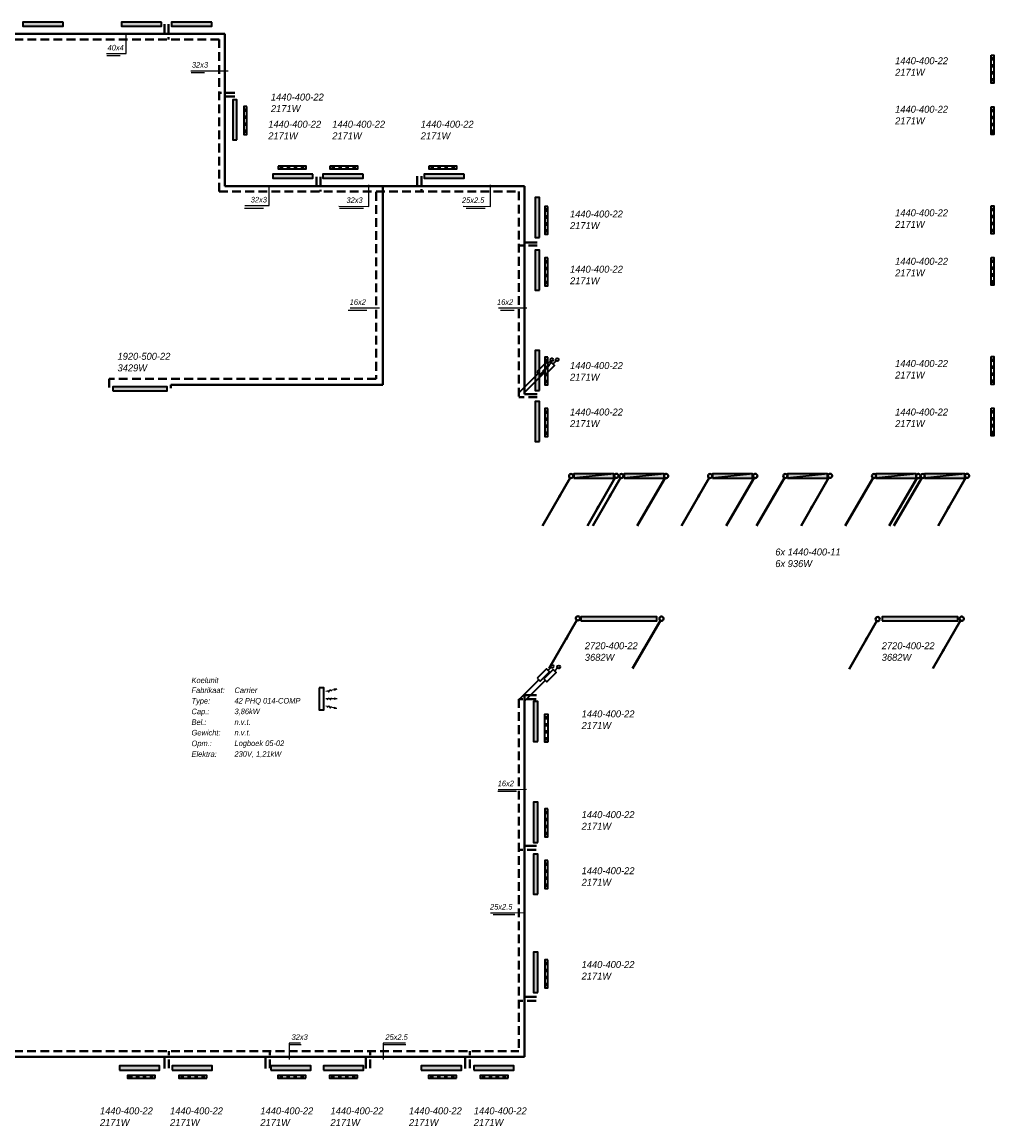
# Model space of a CAD drawing. Header units: millimetres. Extents: x -13501 to 278776, y 0 to 252300.
# Tile 41 of 131: x 26788 to 61641, y 106430 to 145998. Entities that reach past the tile are written whole.
import ezdxf

# ---------------------------------------------------------------- set-up
doc = ezdxf.new("R2010")
doc.units = ezdxf.units.MM
doc.header["$LTSCALE"] = 100
doc.linetypes.add('B0703', pattern=[4.6875, 3.125, -1.5625])
doc.layers.get('0').update_dxf_attribs({"linetype": 'CONTINUOUS'})
for name, color, linetype in [('LUCHTSTROMING', 7, 'CONTINUOUS'), ('WL58regeling-symbool', 6, 'CONTINUOUS'), ('WT-tekst', 7, 'CONTINUOUS')]:
    doc.layers.add(name, color=color, linetype=linetype)
for name, color, linetype, lineweight, true_color in [('WL55koeling-symbool', 7, 'CONTINUOUS', 35, 0x00a529), ('WL56cv-symbool', 7, 'CONTINUOUS', 35, 0x00a529), ('WL57vent-symbool', 7, 'CONTINUOUS', 35, 0x00a529)]:
    doc.layers.add(name, color=color, linetype=linetype, lineweight=lineweight, true_color=true_color)
for name, color, linetype, lineweight in [('WL56cv-groep C0+1-A', 6, 'CONTINUOUS', 40), ('WL56cv-groep C0+1-R', 6, 'B0703', 40), ('WL56cv-groep C2+3-A', 140, 'CONTINUOUS', 40), ('WL56cv-groep C2+3-R', 140, 'B0703', 40)]:
    doc.layers.add(name, color=color, linetype=linetype, lineweight=lineweight)
doc.styles.add('B-01', font='GOTHICI.TTF')
doc.styles.add('cg omega', font='GOTHICI.TTF', dxfattribs={"width": 1.32})

# ---------------------------------------------------------------- blocks, each defined once
blk = doc.blocks.new('puk1440')
at = {"layer": 'WL56cv-symbool'}
blk.add_hatch(color=256, dxfattribs=at).paths.add_polyline_path([(720, 0), (720, 150), (-720, 150), (-720, 0)])
blk.add_lwpolyline([(-720, 0), (720, 0), (720, 150), (-720, 150)], close=True, dxfattribs=at)
blk = doc.blocks.new('FLOWPIJL')
at = {"layer": 'LUCHTSTROMING'}
for q in [(-820, 0), (-213, 44), (-213, -44)]:
    blk.add_line((0, 0), q, dxfattribs=at)
blk.add_lwpolyline([(-696, -62), (-676, -17), (-658, 16), (-642, 39), (-628, 53), (-615, 60), (-603, 61), (-592, 57), (-582, 50), (-573, 41), (-565, 30), (-556, 17), (-548, 5), (-540, -8), (-532, -20), (-523, -31), (-513, -41), (-502, -48), (-490, -52), (-477, -51), (-464, -44), (-450, -29), (-435, -6), (-419, 27), (-403, 71)], dxfattribs=at)
blk = doc.blocks.new('42HWS009-012')
at = {"layer": 'WL55koeling-symbool'}
blk.add_lwpolyline([(-400, 0), (400, 0), (400, 170), (-400, 170)], close=True, dxfattribs=at)
for p, xscale, yscale, zscale, rotation in [((-347, 639), -0.4999999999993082, 0.5, 0.5, 282.1422592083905), ((1, 648), 0.5, 0.5, 0.5, 90), ((349, 639), 0.4999999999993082, 0.4999999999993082, 0.4999999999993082, 77.85774079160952)]:
    blk.add_blockref('FLOWPIJL', p, dxfattribs=dict(at, xscale=xscale, yscale=yscale, zscale=zscale, rotation=rotation))
blk = doc.blocks.new('f1')
at = {"layer": 'WL58regeling-symbool', "style": 'cg omega'}
blk.add_text('Elektra:', height=2, dxfattribs=at).set_placement((0.17, -3.79))
blk.add_attdef('E', (15.58, -3.76), '', height=2, dxfattribs=at)
at = {"layer": 'WT-tekst', "style": 'cg omega'}
for s, p in [('Fabrikaat:', (0.17, 19.07)), ('Type:', (0.17, 15.27)), ('Cap.:', (0.17, 11.47)), ('Bel.:', (0.17, 7.63)), ('Gewicht:', (0.17, 3.87)), ('Opm.:', (0.17, 0.04))]:
    blk.add_text(s, height=2, dxfattribs=at).set_placement(p)
for tag, p in [('BENAMING', (0.17, 22.64)), ('FABR', (15.58, 19.06)), ('TYPE', (15.58, 15.32)), ('CAP', (15.58, 11.51)), ('BEL', (15.58, 7.67)), ('GEW', (15.58, 3.9)), ('OPM', (15.58, 0.08))]:
    blk.add_attdef(tag, p, '', height=2, dxfattribs=at)
blk = doc.blocks.new('H16')
blk.add_hatch(color=256).paths.add_polyline_path([(-1360, -75), (1360, -75), (1360, 75), (-1360, 75)])
blk.add_lwpolyline([(-1360, -75), (1360, -75), (1360, 75), (-1360, 75)], close=True)
blk = doc.blocks.new('C1')
blk.add_line((-0.34, -0.67), (-10.3, -17.92))
blk.add_lwpolyline([(-0.3, -0.6, 0, 1, 0), (-4.3, -7.53, 1, 1, 0)], format="xyseb")
blk.add_circle((0, 0), 0.75)
blk = doc.blocks.new('C4')
blk.add_line((-0.38, -0.65), (-10.39, -17.89))
blk.add_lwpolyline([(-10.39, -17.89, 0, 1, 0), (-6.39, -10.96, 1, 1, 0)], format="xyseb")
blk.add_circle((0, 0), 0.75)
blk = doc.blocks.new('H10')
blk.add_hatch(color=256).paths.add_polyline_path([(-720, -75), (720, -75), (720, 75), (-720, 75)])
blk.add_line((720, 75), (-720, -75))
blk.add_lwpolyline([(-720, -75), (720, -75), (720, 75), (-720, 75)], close=True)
blk = doc.blocks.new('e9')
for p, q in [((1150, 1152), (1037, 1040)), ((0, 0), (707, 707))]:
    blk.add_line(p, q)
blk.add_lwpolyline([(653, 761), (761, 653), (1093, 985), (985, 1093)], close=True)
blk.add_circle((1187, 1189), 52.2)

msp = doc.modelspace()

# ---------------------------------------------------------------- hatches: boundary and pattern name
at = {"layer": 'WL56cv-symbool'}
msp.add_hatch(color=256, dxfattribs=at).paths.add_polyline_path([(30044, 132774), (31994, 132774), (31994, 132924), (30044, 132924)])
at = {"layer": 'WL57vent-symbool'}
h = msp.add_hatch(dxfattribs=at)
h.set_pattern_fill('PLAST', color=256, scale=1000, angle=180, style=0)
h.set_pattern_definition([(180, (123400.96, 202217.32), (-3e-14, -250), []), (180, (123400.96, 202186.07), (-3e-14, -250), []), (180, (123400.96, 202154.82), (-3e-14, -250), [])])
h.paths.add_polyline_path([(61541, 144812), (61641, 144812), (61641, 143812), (61541, 143812)])
h = msp.add_hatch(dxfattribs=at)
h.set_pattern_fill('PLAST', color=256, scale=1000, style=0)
h.set_pattern_definition([(360, (-27015.4, 200378.56), (-3e-14, -250), []), (360, (-27015.4, 200347.3), (-3e-14, -250), []), (360, (-27015.4, 200316.06), (-3e-14, -250), [])])
h.paths.add_polyline_path([(34844, 142973), (34744, 142973), (34744, 141973), (34844, 141973)])
h = msp.add_hatch(dxfattribs=at)
h.set_pattern_fill('PLAST', color=256, scale=1000, angle=180, style=0)
h.set_pattern_definition([(180, (123400.96, 200367.32), (-3e-14, -250), []), (180, (123400.96, 200336.07), (-3e-14, -250), []), (180, (123400.96, 200304.82), (-3e-14, -250), [])])
h.paths.add_polyline_path([(61541, 142962), (61641, 142962), (61641, 141962), (61541, 141962)])
h = msp.add_hatch(dxfattribs=at)
h.set_pattern_fill('PLAST', color=256, scale=1000, style=0)
h.set_pattern_definition([(90, (-21431.63, 78978.72), (250, -6e-14), []), (90, (-21400.38, 78978.72), (250, -6e-14), []), (90, (-21369.13, 78978.72), (250, -6e-14), [])])
h.paths.add_polyline_path([(35974, 140838), (35974, 140738), (36974, 140738), (36974, 140838)])
h = msp.add_hatch(dxfattribs=at)
h.set_pattern_fill('PLAST', color=256, scale=1000, style=0)
h.set_pattern_definition([(90, (-19581.63, 78978.72), (250, -6e-14), []), (90, (-19550.38, 78978.72), (250, -6e-14), []), (90, (-19519.13, 78978.72), (250, -6e-14), [])])
h.paths.add_polyline_path([(37824, 140838), (37824, 140738), (38824, 140738), (38824, 140838)])
h = msp.add_hatch(dxfattribs=at)
h.set_pattern_fill('PLAST', color=256, scale=1000, style=0)
h.set_pattern_definition([(90, (-16031.63, 78978.72), (250, -6e-14), []), (90, (-16000.38, 78978.72), (250, -6e-14), []), (90, (-15969.13, 78978.72), (250, -6e-14), [])])
h.paths.add_polyline_path([(41374, 140838), (41374, 140738), (42374, 140738), (42374, 140838)])
h = msp.add_hatch(dxfattribs=at)
h.set_pattern_fill('PLAST', color=256, scale=1000, style=0)
h.set_pattern_definition([(360, (-16219.83, 196797.67), (-3e-14, -250), []), (360, (-16219.83, 196766.42), (-3e-14, -250), []), (360, (-16219.83, 196735.17), (-3e-14, -250), [])])
h.paths.add_polyline_path([(45640, 139392), (45540, 139392), (45540, 138392), (45640, 138392)])
h = msp.add_hatch(dxfattribs=at)
h.set_pattern_fill('PLAST', color=256, scale=1000, angle=180, style=0)
h.set_pattern_definition([(180, (123400.96, 196817.32), (-3e-14, -250), []), (180, (123400.96, 196786.07), (-3e-14, -250), []), (180, (123400.96, 196754.82), (-3e-14, -250), [])])
h.paths.add_polyline_path([(61541, 139412), (61641, 139412), (61641, 138412), (61541, 138412)])
h = msp.add_hatch(dxfattribs=at)
h.set_pattern_fill('PLAST', color=256, scale=1000, style=0)
h.set_pattern_definition([(360, (-16219.83, 194947.67), (-3e-14, -250), []), (360, (-16219.83, 194916.42), (-3e-14, -250), []), (360, (-16219.83, 194885.17), (-3e-14, -250), [])])
h.paths.add_polyline_path([(45640, 137542), (45540, 137542), (45540, 136542), (45640, 136542)])
h = msp.add_hatch(dxfattribs=at)
h.set_pattern_fill('PLAST', color=256, scale=1000, angle=180, style=0)
h.set_pattern_definition([(180, (123400.96, 194967.32), (-3e-14, -250), []), (180, (123400.96, 194936.07), (-3e-14, -250), []), (180, (123400.96, 194904.82), (-3e-14, -250), [])])
h.paths.add_polyline_path([(61541, 137562), (61641, 137562), (61641, 136562), (61541, 136562)])
h = msp.add_hatch(dxfattribs=at)
h.set_pattern_fill('PLAST', color=256, scale=1000, style=0)
h.set_pattern_definition([(360, (-16219.83, 191397.67), (-3e-14, -250), []), (360, (-16219.83, 191366.42), (-3e-14, -250), []), (360, (-16219.83, 191335.17), (-3e-14, -250), [])])
h.paths.add_polyline_path([(45640, 133992), (45540, 133992), (45540, 132992), (45640, 132992)])
h = msp.add_hatch(dxfattribs=at)
h.set_pattern_fill('PLAST', color=256, scale=1000, angle=180, style=0)
h.set_pattern_definition([(180, (123400.96, 191417.32), (-3e-14, -250), []), (180, (123400.96, 191386.07), (-3e-14, -250), []), (180, (123400.96, 191354.82), (-3e-14, -250), [])])
h.paths.add_polyline_path([(61541, 134012), (61641, 134012), (61641, 133012), (61541, 133012)])
h = msp.add_hatch(dxfattribs=at)
h.set_pattern_fill('PLAST', color=256, scale=1000, angle=180, style=0)
h.set_pattern_definition([(180, (123400.96, 189567.32), (-3e-14, -250), []), (180, (123400.96, 189536.07), (-3e-14, -250), []), (180, (123400.96, 189504.82), (-3e-14, -250), [])])
h.paths.add_polyline_path([(61541, 132162), (61641, 132162), (61641, 131162), (61541, 131162)])
h = msp.add_hatch(dxfattribs=at)
h.set_pattern_fill('PLAST', color=256, scale=1000, style=0)
h.set_pattern_definition([(360, (-16219.83, 189547.67), (-3e-14, -250), []), (360, (-16219.83, 189516.42), (-3e-14, -250), []), (360, (-16219.83, 189485.17), (-3e-14, -250), [])])
h.paths.add_polyline_path([(45640, 132142), (45540, 132142), (45540, 131142), (45640, 131142)])
h = msp.add_hatch(dxfattribs=at)
h.set_pattern_fill('PLAST', color=256, scale=1000, style=0)
h.set_pattern_definition([(7e-15, (-16219.82, 62780.05), (0, 250), []), (7e-15, (-16219.82, 62811.3), (0, 250), []), (7e-15, (-16219.82, 62842.55), (0, 250), [])])
h.paths.add_polyline_path([(45640, 120185), (45540, 120185), (45540, 121185), (45640, 121185)])
h = msp.add_hatch(dxfattribs=at)
h.set_pattern_fill('PLAST', color=256, scale=1000, style=0)
h.set_pattern_definition([(360, (-16219.83, 175197.67), (-3e-14, -250), []), (360, (-16219.83, 175166.42), (-3e-14, -250), []), (360, (-16219.83, 175135.17), (-3e-14, -250), [])])
h.paths.add_polyline_path([(45640, 117792), (45540, 117792), (45540, 116792), (45640, 116792)])
h = msp.add_hatch(dxfattribs=at)
h.set_pattern_fill('PLAST', color=256, scale=1000, style=0)
h.set_pattern_definition([(360, (-16219.83, 173347.67), (-3e-14, -250), []), (360, (-16219.83, 173316.42), (-3e-14, -250), []), (360, (-16219.83, 173285.17), (-3e-14, -250), [])])
h.paths.add_polyline_path([(45640, 115942), (45540, 115942), (45540, 114942), (45640, 114942)])
h = msp.add_hatch(dxfattribs=at)
h.set_pattern_fill('PLAST', color=256, scale=1000, style=0)
h.set_pattern_definition([(360, (-16219.82, 169787.9), (-3e-14, -250), []), (360, (-16219.82, 169756.66), (-3e-14, -250), []), (360, (-16219.82, 169725.4), (-3e-14, -250), [])])
h.paths.add_polyline_path([(45640, 112383), (45540, 112383), (45540, 111383), (45640, 111383)])
h = msp.add_hatch(dxfattribs=at)
h.set_pattern_fill('PLAST', color=256, scale=1000, style=0)
h.set_pattern_definition([(270, (88969.8, 169999.72), (-250, 6e-14), []), (270, (88938.56, 169999.72), (-250, 6e-14), []), (270, (88907.3, 169999.72), (-250, 6e-14), [])])
h.paths.add_polyline_path([(31565, 108140), (31565, 108240), (30565, 108240), (30565, 108140)])
h = msp.add_hatch(dxfattribs=at)
h.set_pattern_fill('PLAST', color=256, scale=1000, style=0)
h.set_pattern_definition([(270, (90819.8, 169999.72), (-250, 6e-14), []), (270, (90788.56, 169999.72), (-250, 6e-14), []), (270, (90757.3, 169999.72), (-250, 6e-14), [])])
h.paths.add_polyline_path([(33415, 108140), (33415, 108240), (32415, 108240), (32415, 108140)])
h = msp.add_hatch(dxfattribs=at)
h.set_pattern_fill('PLAST', color=256, scale=1000, style=0)
h.set_pattern_definition([(270, (94369.8, 169999.72), (-250, 6e-14), []), (270, (94338.56, 169999.72), (-250, 6e-14), []), (270, (94307.3, 169999.72), (-250, 6e-14), [])])
h.paths.add_polyline_path([(36965, 108140), (36965, 108240), (35965, 108240), (35965, 108140)])
h = msp.add_hatch(dxfattribs=at)
h.set_pattern_fill('PLAST', color=256, scale=1000, style=0)
h.set_pattern_definition([(270, (96219.8, 169999.72), (-250, 6e-14), []), (270, (96188.56, 169999.72), (-250, 6e-14), []), (270, (96157.3, 169999.72), (-250, 6e-14), [])])
h.paths.add_polyline_path([(38815, 108140), (38815, 108240), (37815, 108240), (37815, 108140)])
h = msp.add_hatch(dxfattribs=at)
h.set_pattern_fill('PLAST', color=256, scale=1000, style=0)
h.set_pattern_definition([(270, (99769.8, 169999.72), (-250, 6e-14), []), (270, (99738.56, 169999.72), (-250, 6e-14), []), (270, (99707.3, 169999.72), (-250, 6e-14), [])])
h.paths.add_polyline_path([(42365, 108140), (42365, 108240), (41365, 108240), (41365, 108140)])
h = msp.add_hatch(dxfattribs=at)
h.set_pattern_fill('PLAST', color=256, scale=1000, style=0)
h.set_pattern_definition([(270, (101619.8, 169999.72), (-250, 6e-14), []), (270, (101588.56, 169999.72), (-250, 6e-14), []), (270, (101557.3, 169999.72), (-250, 6e-14), [])])
h.paths.add_polyline_path([(44215, 108140), (44215, 108240), (43215, 108240), (43215, 108140)])

# ---------------------------------------------------------------- linework, layer by layer
at = {"layer": 'WL56cv-groep C2+3-A'}
for p, q in [((31890, 145924), (31890, 145577)), ((34056, 145575), (13650, 145575)), ((34056, 140121), (34056, 145575)), ((34413, 143330), (34065, 143330)), ((40962, 140472), (40962, 140125)), ((34056, 140121), (44805, 140121)), ((37343, 140454), (37343, 140125)), ((39728, 140119), (39728, 132996)), ((44805, 140121), (44805, 132662)), ((45264, 138096), (44807, 138096)), ((39728, 132996), (32123, 132996)), ((32123, 132996), (32123, 132873)), ((45264, 132662), (44807, 132662)), ((44805, 121870), (44805, 108909)), ((45239, 121870), (44805, 121870)), ((45239, 116469), (44807, 116469)), ((45239, 111053), (44807, 111053)), ((13650, 108909), (44805, 108909)), ((31897, 108487), (31897, 108905)), ((35514, 108487), (35514, 108905)), ((39116, 108487), (39116, 108905)), ((42680, 108487), (42680, 108905))]:
    msp.add_line(p, q, dxfattribs=at)
at = {"layer": 'WL56cv-groep C2+3-R'}
for p, q in [((32036, 145924), (32036, 145376)), ((33856, 145375), (13850, 145375)), ((33856, 139921), (33856, 145375)), ((34413, 143458), (33864, 143458)), ((41109, 140472), (41109, 139924)), ((37489, 140454), (37489, 139924)), ((33856, 139921), (44605, 139921)), ((39481, 139907), (39481, 133208)), ((44605, 139921), (44605, 132552)), ((45264, 137986), (44606, 137986)), ((39481, 133208), (29917, 133208)), ((29917, 133208), (29917, 132873)), ((45264, 132552), (44606, 132552)), ((44605, 121728), (44605, 109109)), ((45219, 121728), (44605, 121728)), ((45219, 116328), (44604, 116328)), ((45219, 110911), (44604, 110911)), ((13850, 109109), (44605, 109109)), ((32057, 108497), (32057, 109105)), ((35673, 108497), (35673, 109105)), ((39276, 108497), (39276, 109105)), ((42840, 108497), (42840, 109105))]:
    msp.add_line(p, q, dxfattribs=at)
at = {"layer": 'WL56cv-symbool'}
msp.add_lwpolyline([(30044, 132774), (31994, 132774), (31994, 132924), (30044, 132924)], close=True, dxfattribs=at)
at = {"layer": 'WL57vent-symbool'}
for points in [[(61541, 144812), (61641, 144812), (61641, 143812), (61541, 143812)], [(34844, 142973), (34744, 142973), (34744, 141973), (34844, 141973)], [(61541, 142962), (61641, 142962), (61641, 141962), (61541, 141962)], [(35974, 140838), (35974, 140738), (36974, 140738), (36974, 140838)], [(37824, 140838), (37824, 140738), (38824, 140738), (38824, 140838)], [(41374, 140838), (41374, 140738), (42374, 140738), (42374, 140838)], [(45640, 139392), (45540, 139392), (45540, 138392), (45640, 138392)], [(61541, 139412), (61641, 139412), (61641, 138412), (61541, 138412)], [(45640, 137542), (45540, 137542), (45540, 136542), (45640, 136542)], [(61541, 137562), (61641, 137562), (61641, 136562), (61541, 136562)], [(45640, 133992), (45540, 133992), (45540, 132992), (45640, 132992)], [(61541, 134012), (61641, 134012), (61641, 133012), (61541, 133012)], [(61541, 132162), (61641, 132162), (61641, 131162), (61541, 131162)], [(45640, 132142), (45540, 132142), (45540, 131142), (45640, 131142)], [(45640, 120185), (45540, 120185), (45540, 121185), (45640, 121185)], [(45640, 117792), (45540, 117792), (45540, 116792), (45640, 116792)], [(45640, 115942), (45540, 115942), (45540, 114942), (45640, 114942)], [(45640, 112383), (45540, 112383), (45540, 111383), (45640, 111383)], [(31565, 108140), (31565, 108240), (30565, 108240), (30565, 108140)], [(33415, 108140), (33415, 108240), (32415, 108240), (32415, 108140)], [(36965, 108140), (36965, 108240), (35965, 108240), (35965, 108140)], [(38815, 108140), (38815, 108240), (37815, 108240), (37815, 108140)], [(42365, 108140), (42365, 108240), (41365, 108240), (41365, 108140)], [(44215, 108140), (44215, 108240), (43215, 108240), (43215, 108140)]]:
    msp.add_lwpolyline(points, close=True, dxfattribs=at)
at = {"layer": 'WT-tekst'}
for p, q in [((29824, 144804), (30310, 144804)), ((32847, 144190), (33334, 144190)), ((34765, 139332), (35445, 139332)), ((38177, 139326), (39032, 139326)), ((42715, 139326), (43398, 139326)), ((38549, 135760), (39610, 135760)), ((43875, 135760), (44893, 135760)), ((38488, 135674), (39148, 135674)), ((43944, 135674), (44431, 135674)), ((43852, 118431), (44514, 118431)), ((43680, 114010), (44462, 114010)), ((36793, 109340), (36365, 109340)), ((40545, 109340), (39730, 109340))]:
    msp.add_line(p, q, dxfattribs=at)
for points in [[(29814, 144867), (30518, 144867), (30519, 145592)], [(32838, 144252), (33541, 144252), (34174, 144253)], [(34777, 139418), (35653, 139418), (35653, 140155)], [(38142, 139397), (39224, 139392), (39224, 140160)], [(42608, 139397), (43590, 139392), (43590, 140160)], [(43861, 118494), (44509, 118494), (44881, 118497)], [(43591, 114072), (44458, 114072), (44830, 114075)], [(36778, 109402), (36369, 109402), (36369, 108814)], [(40536, 109402), (39734, 109402), (39735, 108814)]]:
    msp.add_lwpolyline(points, dxfattribs=at)

# ---------------------------------------------------------------- block references
at = {"layer": 'WL56cv-groep C0+1-A', "xscale": 100, "yscale": 100, "zscale": 100}
for p in [(46478, 129729), (48281, 129729), (51462, 129729), (54159, 129729), (57342, 129729), (59087, 129729), (46722, 124627), (57474, 124598)]:
    msp.add_blockref('C1', p, dxfattribs=at)
at = {"layer": 'WL56cv-groep C0+1-R', "xscale": 100, "yscale": 100, "zscale": 100}
for p in [(48101, 129733), (49885, 129726), (53082, 129729), (55764, 129734), (58928, 129726), (60677, 129733), (49718, 124612), (60486, 124612)]:
    msp.add_blockref('C4', p, dxfattribs=at)
at = {"layer": 'WL56cv-symbool'}
for p, rotation in [((27537, 145998), 180), ((31074, 145998), 180), ((32872, 145998), 180), ((34491, 142494), 90), ((36499, 140547), 180), ((38298, 140547), 180), ((41924, 140547), 180), ((45341, 138990), 90), ((45341, 137103), 90), ((45341, 133509), 90), ((45341, 131683), 90), ((45281, 120928), 90), ((45281, 117311), 90), ((45281, 115456), 90), ((45281, 111934), 90)]:
    msp.add_blockref('puk1440', p, dxfattribs=dict(at, rotation=rotation))
for name, p in [('e9', (44600, 132704)), ('e9', (44794, 132707)), ('H10', (47295, 129728)), ('H10', (49095, 129728)), ('H10', (52266, 129728)), ('H10', (54956, 129728)), ('H10', (58127, 129728)), ('H10', (59877, 129728)), ('H16', (48191, 124609)), ('H16', (58991, 124609)), ('e9', (44609, 121717)), ('e9', (44845, 121695)), ('puk1440', (31000, 108433)), ('puk1440', (32889, 108433)), ('puk1440', (36426, 108433)), ('puk1440', (38314, 108433)), ('puk1440', (41821, 108433)), ('puk1440', (43709, 108433))]:
    msp.add_blockref(name, p, dxfattribs=at)
at = {"layer": 'WT-tekst', "xscale": 100, "yscale": 100, "zscale": 100}
msp.add_blockref('f1', (32848, 120039), dxfattribs=at).add_auto_attribs({'BENAMING': 'Koelunit', 'FABR': 'Carrier', 'TYPE': '42 PHQ 014-COMP', 'CAP': '3,86kW', 'BEL': 'n.v.t.', 'E': '230V, 1,21kW', 'OPM': 'Logboek 05-02', 'GEW': 'n.v.t.'})
at = {"layer": 'WT-tekst', "rotation": 270}
msp.add_blockref('42HWS009-012', (37441, 121739), dxfattribs=at)

# ---------------------------------------------------------------- texts
at = {"layer": 'WT-tekst', "style": 'B-01'}
for s, p in [('1440-400-22', (58098, 144487)), ('2171W', (58098, 144072)), ('1440-400-22', (35711, 143185)), ('2171W', (35711, 142770)), ('1440-400-22', (58098, 142747)), ('1440-400-22', (35617, 142211)), ('1440-400-22', (37911, 142211)), ('1440-400-22', (41086, 142211)), ('2171W', (58098, 142332)), ('2171W', (35617, 141796)), ('2171W', (37911, 141796)), ('2171W', (41086, 141796)), ('1440-400-22', (58098, 139037)), ('1440-400-22', (46438, 138993)), ('2171W', (46438, 138578)), ('2171W', (58098, 138622)), ('1440-400-22', (58098, 137297)), ('1440-400-22', (46438, 137015)), ('2171W', (58098, 136882)), ('2171W', (46438, 136600)), ('1920-500-22', (30211, 133892)), ('1440-400-22', (46438, 133560)), ('1440-400-22', (58098, 133636)), ('3429W', (30211, 133477)), ('2171W', (46438, 133145)), ('2171W', (58098, 133221)), ('1440-400-22', (46438, 131895)), ('1440-400-22', (58098, 131895)), ('2171W', (46438, 131480)), ('2171W', (58098, 131480)), ('2720-400-22', (46970, 123517)), ('2720-400-22', (57618, 123517)), ('3682W', (46970, 123102)), ('3682W', (57618, 123102)), ('1440-400-22', (46855, 121075)), ('2171W', (46855, 120660)), ('1440-400-22', (46855, 117463)), ('2171W', (46855, 117048)), ('1440-400-22', (46855, 115453)), ('2171W', (46855, 115038)), ('1440-400-22', (46855, 112092)), ('2171W', (46855, 111677)), ('1440-400-22', (29582, 106845)), ('1440-400-22', (32096, 106845)), ('1440-400-22', (35334, 106845)), ('1440-400-22', (37849, 106845)), ('1440-400-22', (40662, 106845)), ('1440-400-22', (42989, 106845)), ('2171W', (29582, 106430)), ('2171W', (32096, 106430)), ('2171W', (35334, 106430)), ('2171W', (37849, 106430)), ('2171W', (40662, 106430)), ('2171W', (42989, 106430))]:
    msp.add_text(s, height=250, dxfattribs=at).set_placement(p)
at = {"layer": 'WT-tekst', "char_height": 200, "style": 'B-01'}
for s, insert, attachment_point in [('40x4', (30434, 144977), 9), ('32x3', (33458, 144363), 9), ('32x3', (35570, 139529), 9), ('32x3', (39001, 139511), 9), ('25x2.5', (43367, 139511), 9), ('16x2', (39117, 135859), 9), ('16x2', (44400, 135859), 9), ('16x2', (44426, 118604), 9), ('25x2.5', (44374, 114183), 9), ('32x3', (36452, 109513), 7), ('25x2.5', (39818, 109513), 7)]:
    msp.add_mtext(s, dxfattribs=dict(at, insert=insert, attachment_point=attachment_point))
at = {"layer": 'WT-tekst', "insert": (53800, 127128), "char_height": 250, "width": 3985.45, "attachment_point": 1, "style": 'B-01'}
msp.add_mtext('6x 1440-400-11\\P6x 936W', dxfattribs=at)

doc.saveas('drawing.dxf')
